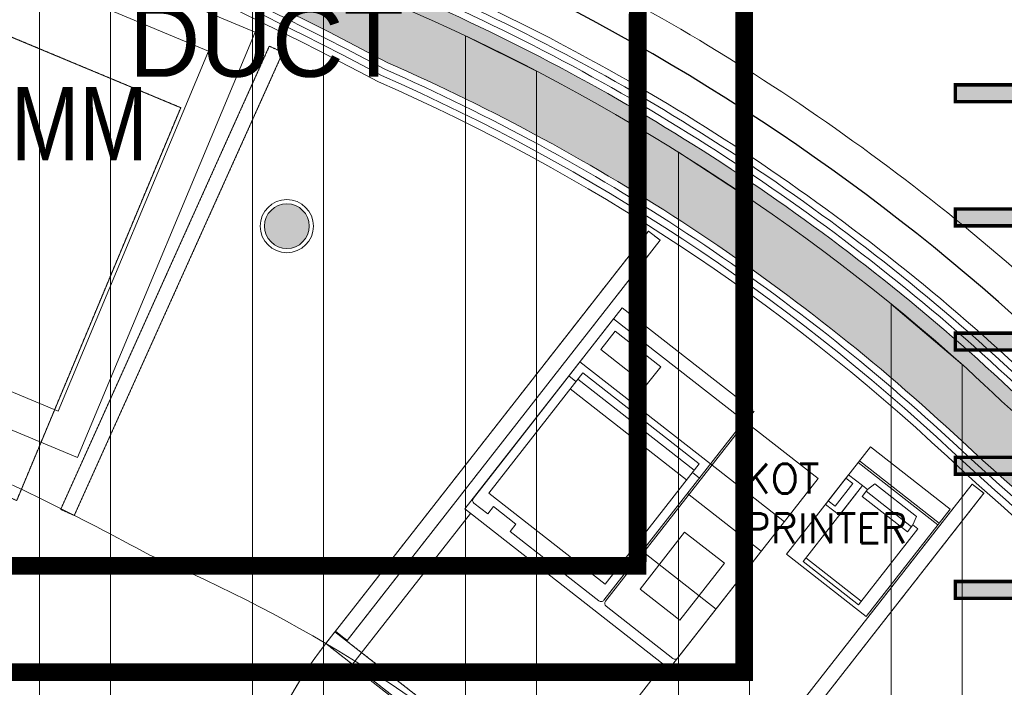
# Model space of a CAD drawing. Header units: millimetres. Extents: x -125266 to 274256, y -711690 to -301689.
# Tile 197 of 256: x -49894 to -48507, y -359703 to -358762. Entities that reach past the tile are written whole.
import ezdxf

# ---------------------------------------------------------------- set-up
doc = ezdxf.new("R2010")
doc.units = ezdxf.units.MM
doc.linetypes.add('BASE$0$HIDDEN2', pattern=[0.1875, 0.125, -0.0625])
doc.linetypes.add('HIDDEN', pattern=[0.375, 0.25, -0.125])
for name, color, linetype, lineweight in [('AD Wall', 8, 'Continuous', 15), ('ARCH', 7, 'Continuous', 0), ('CEILING', 8, 'Continuous', 5), ('CEILING LVL', 8, 'Continuous', 5), ('Counter Top', 8, 'Continuous', 5), ('Counter virticle', 8, 'Continuous', 5), ('DT- ME-CHWS PIPE', 3, 'Continuous', 0), ('DT-ME-CHWR PIPE', 1, 'Continuous', 0), ('Equipment', 8, 'Continuous', 0), ('Finished Line', 7, 'Continuous', 0), ('HATCH', 253, 'Continuous', 0), ('HV-RA GRILLE', 5, 'Continuous', 25), ('Legend', 5, 'Continuous', 0), ('LIGHT', 173, 'Continuous', 5), ('MEPTEK-DUCT SILENSOR', 4, 'Continuous', 30), ('MEPTEK-KFAD', 102, 'Continuous', 30), ('MEPTEK-TEXT1', 7, 'Continuous', 30), ('Plaster Line', 7, 'Continuous', 0)]:
    doc.layers.add(name, color=color, linetype=linetype, lineweight=lineweight)
doc.layers.add('Equipment Name', color=7, linetype='Continuous')
doc.layers.add('Light Equipment', color=8, linetype='Continuous')
doc.styles.add('SA-DESIGN', font='arial.ttf')
doc.styles.add('SAN-3', font='arial.ttf')
doc.styles.get("Standard").update_dxf_attribs({"font": 'ARIALN.TTF'})

# ---------------------------------------------------------------- blocks, each defined once
blk = doc.blocks.new('A$C71a3148c')
at = {"layer": 'HATCH'}
h = blk.add_hatch(color=142, dxfattribs=at)
h.dxf.hatch_style = 1
h.set_gradient(color1=(0, 138, 184), one_color=1, tint=1, name='SPHERICAL')
edge = h.paths.add_edge_path()
edge.add_arc((37.5, 37.5), 31.5, 0, 360)
at = {"layer": 'LIGHT'}
for radius in [37.5, 31.5]:
    blk.add_circle((37.5, 37.5), radius, dxfattribs=at)
blk = doc.blocks.new('A$C953c2d4f')
at = {"layer": 'CEILING LVL'}
blk.add_lwpolyline([(0, 195.082948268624), (631.4049989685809, 195.082948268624), (631.4049989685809, 0), (0, 0)], close=True, dxfattribs=at)
at = {"layer": 'CEILING LVL', "insert": (628.7778808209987, 151.2665700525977), "char_height": 103.5168343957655, "width": 1141.536441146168, "attachment_point": 2, "style": 'SAN-3'}
blk.add_mtext('{\\W0.8;+3450MM}', dxfattribs=at)
blk = doc.blocks.new('ARCH')
at = {"layer": 'Legend'}
h = blk.add_hatch(dxfattribs=at)
h.set_pattern_fill('STARS', color=8, scale=10)
h.set_pattern_definition([(0, (0, 0), (0, 54.9926), [31.75, -31.75]), (59.99999999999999, (0, 0), (-47.62498862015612, 27.4963), [31.75, -31.75]), (120, (15.875, 27.4963), (-47.62498862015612, -27.49629999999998), [31.75, -31.75])])
edge = h.paths.add_edge_path()
edge.add_arc((-51817.97899452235, -363404.3090475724), 5191.629504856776, 61.93693285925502, 83.98148564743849, ccw=False)
edge.add_arc((-50530.27933854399, -361455.3707026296), 2874.426302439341, 46.91091137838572, 66.315287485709, ccw=False)
edge.add_arc((-45770.40022060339, -356341.8156461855), 4111.638397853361, 227.1498067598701, 245.1055679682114)
edge.add_arc((-47880.9557659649, -360748.275541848), 776.117417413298, 2.3623463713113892, 60.70400265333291, ccw=False)
edge.add_line((-47105.49794421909, -360716.2847258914), (-47005.58012872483, -360716.2516181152))
edge.add_arc((-47880.49145018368, -360747.8077494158), 875.4802167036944, 2.065637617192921, 60.97874437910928)
edge.add_arc((-45770.40022060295, -356341.8156461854), 4011.638397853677, 227.1527405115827, 245.1578922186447, ccw=False)
edge.add_arc((-50530.27933854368, -361455.3707026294), 2974.426302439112, 46.91498625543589, 66.24137473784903)
edge.add_arc((-51817.97899452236, -363404.3090475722), 5291.629504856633, 61.97816633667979, 84.0034518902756)
edge.add_arc((-52071.81101434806, -370582.5298818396), 12467.01855514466, 86.2902578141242, 98.87979970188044)
edge.add_line((-53996.2456789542, -358264.9366560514), (-53996.2456789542, -358366.1597513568))
edge.add_arc((-52071.81101434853, -370582.5298818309), 12367.01855513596, 86.29953013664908, 98.9521895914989, ccw=False)
h = blk.add_hatch(dxfattribs=at)
h.set_pattern_fill('STARS', color=8, scale=10)
h.set_pattern_definition([(0, (0, 0), (0, 54.9926), [31.75, -31.75]), (59.99999999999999, (0, 0), (-47.62498862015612, 27.4963), [31.75, -31.75]), (120, (15.875, 27.49629999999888), (-47.62498862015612, -27.49629999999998), [31.74999999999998, -31.74999999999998])])
h.paths.add_polyline_path([(-51273.63755445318, -358241.2954593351, -0.09648525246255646), (-49375.6123817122, -358823.0578817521, -0.08487046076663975), (-48566.65896125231, -359356.1990607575, 0.07850748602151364), (-47501.18480517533, -360071.4208580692, -0.2713818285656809), (-47105.48804022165, -360746.3131866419), (-47005.48804460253, -360746.2835860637, 0.2725928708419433), (-47455.76618363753, -359982.2530108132, -0.0787243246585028), (-48498.49998240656, -359283.0253165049, 0.08452773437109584), (-49331.92915755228, -358733.02453207, 0.0964004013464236), (-51265.1701527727, -358141.6343282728, 0.05437696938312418), (-53966.24567895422, -358260.2870277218), (-53966.24567895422, -358361.4716115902, -0.05464813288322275)])
at = {"layer": 'AD Wall', "lineweight": 0, "elevation": -3.664533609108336}
for points in [[(-47006.01315162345, -360716.2517615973, 0.2633813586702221), (-47455.76618363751, -359982.2530108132, -0.0787243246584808), (-48498.49998240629, -359283.0253165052, 0.08452773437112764), (-49331.92915755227, -358733.02453207, 0.09640040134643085), (-51265.17015277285, -358141.6343282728, 0.05498755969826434), (-53996.2456789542, -358264.9366560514)], [(-47106.07977010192, -360716.2849186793, 0.2609898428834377), (-47501.18480517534, -360071.4208580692, -0.07850748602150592), (-48566.65896125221, -359356.1990607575, 0.08487046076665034), (-49375.61238171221, -358823.0578817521, 0.0964852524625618), (-51273.6375544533, -358241.2954593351, 0.05526379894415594), (-53996.2456789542, -358366.1597513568)]]:
    blk.add_lwpolyline(points, format="xyb", dxfattribs=at)
at = {"layer": 'Counter Top', "lineweight": 0, "elevation": -3.664533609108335}
for points in [[(-53231.19638459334, -359042.9881014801, 0.01387219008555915), (-53812.65931909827, -359116.91090621), (-53966.24567895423, -359128.7756775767), (-53966.24567895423, -358128.7756775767, -0.03987175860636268), (-52129.7641965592, -357991.7126515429, -0.03706212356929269), (-51318.94073483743, -358005.9395494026, -0.03077235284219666), (-50656.84988414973, -358108.4844122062, -0.02899373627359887), (-50051.70720082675, -358278.4517018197, -0.02206891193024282), (-49606.75762115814, -358454.0898467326, -0.01703039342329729), (-49275.10482941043, -358616.0046432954, -0.07877613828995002), (-48458.46875091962, -359143.4313530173, 0.03208447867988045)], [(-48158.82438882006, -360599.2109915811, -0.02980337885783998), (-48645.11525427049, -360287.1816831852, -0.03130205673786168), (-49134.91435582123, -359880.0716601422, 0.08143236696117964), (-49710.95599942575, -359516.9904566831, 0.0191630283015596), (-50014.6187543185, -359367.133819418, 0.02206891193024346), (-50377.48150179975, -359223.8992703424, 0.02899373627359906), (-50871.02313592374, -359085.280101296, 0.03077235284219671), (-51410.94460514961, -359001.6981987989, 0.02414817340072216), (-51842.4912173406, -358983.0040792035, 0.02414817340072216)]]:
    blk.add_lwpolyline(points, format="xyb", dxfattribs=at)
at = {"layer": 'Counter virticle', "color": 7, "linetype": 'BASE$0$HIDDEN2', "ltscale": 2.5, "elevation": -3.664533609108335}
for points in [[(-49836.54488446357, -359452.5255933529), (-49817.39720944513, -359461.1491971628), (-49523.40840345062, -358808.2882672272), (-49542.55654405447, -358799.6656973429)], [(-49449.41343884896, -359624.3536245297), (-49432.87138316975, -359637.2904091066), (-48991.81873897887, -359073.2608203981), (-49008.36149314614, -359060.3249290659)], [(-48993.26796333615, -359981.0451493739), (-48976.72520916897, -359993.981040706), (-48535.67291422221, -359429.9518986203), (-48552.21566838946, -359417.0160072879)]]:
    blk.add_lwpolyline(points, close=True, dxfattribs=at)
at = {"layer": 'Counter virticle', "color": 7, "linetype": 'BASE$0$HIDDEN2', "ltscale": 3.5, "elevation": -3.664533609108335}
blk.add_lwpolyline([(-49462.96567425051, -359641.6845755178), (-48990.2770953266, -360011.3115450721), (-48977.34120399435, -359994.7687909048), (-49450.02978291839, -359625.1418213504)], close=True, dxfattribs=at)
at = {"layer": 'Counter virticle', "color": 251, "linetype": 'BASE$0$HIDDEN2', "ltscale": 3.5}
blk.add_arc((-48990.27709488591, -360011.3115445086, -3.664533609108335), 600.0488214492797, 141.9757583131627, 186.9757679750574, dxfattribs=at)
at = {"layer": 'Equipment', "elevation": -3.664533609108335}
for points in [[(-50366.75571266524, -359148.4728145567), (-49813.05008147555, -359379.5790109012), (-49562.68503543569, -358779.7312437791), (-50116.39066662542, -358548.6250474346)], [(-50301.35472703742, -359121.5895283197), (-49839.93336771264, -359314.1780252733), (-49628.08602106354, -358806.6145300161), (-50089.50738038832, -358614.0260330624)]]:
    blk.add_lwpolyline(points, close=True, dxfattribs=at)
at = {"layer": 'Equipment', "linetype": 'HIDDEN', "elevation": -3.664533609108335}
blk.add_lwpolyline([(-50359.93645950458, -359247.4693499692), (-49898.51510017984, -359440.0578469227), (-49667.40890383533, -358886.352215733), (-50128.83026316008, -358693.7637187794)], close=True, dxfattribs=at)
at = {"layer": 'Finished Line', "color": 8, "elevation": -3.664533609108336}
for points in [[(-46975.488055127, -360746.2451053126, 0.272910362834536), (-47442.18655374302, -359955.4806538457, -0.0787883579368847), (-48478.0531584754, -359261.0723836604, 0.08442881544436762), (-49318.81960507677, -358706.0175567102, 0.0963759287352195), (-51262.63207080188, -358111.7359133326, 0.05429643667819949), (-53966.24567895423, -358229.9354147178)], [(-46975.48805512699, -360746.2451053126, 0.272910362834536), (-47442.18655374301, -359955.4806538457, -0.0787883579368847), (-48478.05315847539, -359261.0723836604, 0.08442881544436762), (-49318.81960507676, -358706.0175567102, 0.0963759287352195), (-51262.63207080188, -358111.7359133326, 0.05429643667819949), (-53966.24567895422, -358229.9354147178)], [(-46985.52651028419, -360738.2449745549, 0.2703994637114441), (-47446.71086778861, -359964.4058401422, -0.07876705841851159), (-48484.86872208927, -359268.3900692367, 0.08446159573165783), (-49323.18968365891, -358715.0197313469, 0.09638403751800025), (-51263.47799022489, -358121.7020554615, 0.05432323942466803), (-53966.24567895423, -358240.0524280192)], [(-46985.48805459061, -360746.2483805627, 0.2728032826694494), (-47446.7108677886, -359964.4058401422, -0.07876705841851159), (-48484.86872208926, -359268.3900692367, 0.08446159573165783), (-49323.1896836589, -358715.0197313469, 0.09638403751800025), (-51263.47799022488, -358121.7020554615, 0.05432323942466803), (-53966.24567895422, -358240.0524280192, 0.0542924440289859)], [(-47125.53315281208, -360738.2913657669, 0.2682569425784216), (-47510.29893671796, -360089.2398693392, -0.07846337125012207), (-48580.29129607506, -359370.8333078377, 0.08494151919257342), (-49384.34608982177, -358841.0664920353, 0.09650285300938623), (-51275.33237785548, -358261.2276380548, 0.05470287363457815), (-53966.24567895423, -358381.7108723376)], [(-47125.48804708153, -360746.2942340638, 0.2711042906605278), (-47510.29893671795, -360089.2398693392, -0.07846337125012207), (-48580.29129607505, -359370.8333078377, 0.08494151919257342), (-49384.34608982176, -358841.0664920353, 0.09650285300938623), (-51275.33237785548, -358261.2276380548, 0.05470287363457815), (-53966.24567895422, -358381.7108723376, 0.0542356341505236)], [(-47135.48804654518, -360746.2975093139, 0.2709661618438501), (-47514.8600637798, -360098.1474305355, -0.07844120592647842), (-48587.10753131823, -359378.1503682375, 0.08497737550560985), (-49388.71256376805, -358850.0710483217, 0.09651173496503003), (-51276.17996043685, -358271.1937213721, 0.05473030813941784), (-53966.24567895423, -358391.8307988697, 0.0542315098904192)], [(-47135.48804654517, -360746.2975093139, 0.2709661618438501), (-47514.86006377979, -360098.1474305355, -0.07844120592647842), (-48587.10753131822, -359378.1503682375, 0.08497737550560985), (-49388.71256376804, -358850.0710483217, 0.09651173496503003), (-51276.17996043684, -358271.1937213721, 0.05473030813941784), (-53966.24567895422, -358391.8307988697, 0.0542315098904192)]]:
    blk.add_lwpolyline(points, format="xyb", dxfattribs=at)
at = {"layer": 'Light Equipment', "lineweight": 0}
for p, q in [((-49267.06784243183, -359452.0290135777, -3.664533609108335), (-49045.37448975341, -359168.5217901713, -3.664533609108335)), ((-49045.37448975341, -359168.5217901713, -3.664533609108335), (-48861.29339171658, -359312.4671729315, -3.664533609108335)), ((-49255.03406899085, -359436.6399112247, -3.664533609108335), (-49057.40826319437, -359183.9108925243, -3.664533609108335)), ((-49057.40826319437, -359183.9108925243, -3.664533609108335), (-48769.28132713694, -359409.2167090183, -3.664533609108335)), ((-49075.31878046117, -359227.4323427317, -3.664533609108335), (-49054.97867202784, -359201.4208832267, -3.664533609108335)), ((-49054.97867202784, -359201.4208832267, -3.664533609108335), (-48990.95046401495, -359251.4888424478, -3.664533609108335)), ((-49011.29057244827, -359277.5003019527, -3.664533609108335), (-49075.31878046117, -359227.4323427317, -3.664533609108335)), ((-49104.93177774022, -359244.6851985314, -3.664533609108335), (-48920.85067970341, -359388.6305812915, -3.664533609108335)), ((-48990.95046401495, -359251.4888424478, -3.664533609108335), (-49011.29057244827, -359277.5003019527, -3.664533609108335)), ((-49233.3624759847, -359429.5427296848, -3.664533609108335), (-49100.89403561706, -359260.1386439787, -3.664533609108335)), ((-49110.47202108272, -359272.3872208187, -3.664533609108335), (-49120.47642858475, -359264.5641021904, -3.664533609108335)), ((-49107.88069424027, -359269.0733646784, -3.664533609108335), (-48943.8084112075, -359397.372510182, -3.664533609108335)), ((-49100.89403561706, -359260.1386439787, -3.664533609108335), (-48936.82175258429, -359388.4377894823, -3.664533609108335)), ((-49118.62943067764, -359282.8191283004, -3.664533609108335), (-48954.55714764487, -359411.118273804, -3.664533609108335)), ((-49070.95297095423, -359580.5852939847, -3.664533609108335), (-48861.29339171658, -359312.4671729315, -3.664533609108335)), ((-49068.95208945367, -359582.1499177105, -3.664533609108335), (-48859.29251021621, -359314.0317966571, -3.664533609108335)), ((-48813.7574975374, -359515.5446429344, -3.664533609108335), (-48695.48672730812, -359364.296906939, -3.664533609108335)), ((-48695.48672730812, -359364.296906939, -3.664533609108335), (-48583.03561135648, -359452.2299924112, -3.664533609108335)), ((-48936.82175258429, -359388.4377894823, -3.664533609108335), (-49069.29019295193, -359557.8418751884, -3.664533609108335)), ((-48816.80484168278, -359469.9910150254, -3.664533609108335), (-48920.85067970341, -359388.6305812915, -3.664533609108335)), ((-48600.51424691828, -359474.2569878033, -3.664533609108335), (-48712.80758954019, -359386.4472759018, -3.664533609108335)), ((-48598.43545122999, -359471.9237080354, -3.664533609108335), (-48710.88656718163, -359383.9906225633, -3.664533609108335)), ((-48769.28132713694, -359409.2167090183, -3.664533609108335), (-48966.90713293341, -359661.9457277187, -3.664533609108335)), ((-48936.39533054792, -359408.5094849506, -3.664533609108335), (-48946.39973804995, -359400.6863663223, -3.664533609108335)), ((-48726.28640705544, -359403.684338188, -3.664533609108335), (-48759.01106678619, -359445.5334838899, -3.664533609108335)), ((-48730.13636702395, -359408.6077670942, -3.664533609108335), (-48755.16110681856, -359440.6100549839, -3.664533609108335)), ((-48720.28950923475, -359416.3076870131, -3.664533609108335), (-48730.13636702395, -359408.6077670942, -3.664533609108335)), ((-48706.59269147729, -359419.0841780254, -3.664533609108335), (-48726.28640705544, -359403.684338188, -3.664533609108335)), ((-48706.59269147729, -359419.0841780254, -3.664533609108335), (-48790.21382199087, -359526.0210538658, -3.664533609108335)), ((-48745.31424902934, -359448.3099749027, -3.664533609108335), (-48720.28950923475, -359416.3076870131, -3.664533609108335)), ((-48739.31735120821, -359460.9333237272, -3.664533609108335), (-48706.59269147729, -359419.0841780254, -3.664533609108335)), ((-48699.60142244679, -359424.5511211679, -3.664533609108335), (-48706.59269147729, -359419.0841780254, -3.664533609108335)), ((-48699.60142244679, -359424.5511211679, -3.664533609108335), (-48689.43978806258, -359416.629243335, -3.664533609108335)), ((-48689.43978806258, -359416.629243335, -3.664533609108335), (-48630.35864132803, -359462.8287628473, -3.664533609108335)), ((-49069.29019295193, -359557.8418751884, -3.664533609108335), (-49233.3624759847, -359429.5427296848, -3.664533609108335)), ((-48849.39154376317, -359511.6637368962, -3.664533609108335), (-48953.43738178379, -359430.3033031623, -3.664533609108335)), ((-48707.30134238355, -359434.39797898, -3.664533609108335), (-48699.60142244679, -359424.5511211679, -3.664533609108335)), ((-48643.29676675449, -359484.4474584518, -3.664533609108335), (-48707.30134238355, -359434.39797898, -3.664533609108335)), ((-48637.52182680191, -359477.0623150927, -3.664533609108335), (-48701.52640243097, -359427.0128356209, -3.664533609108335)), ((-49234.77685958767, -359458.9291166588, -3.664533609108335), (-49254.16155344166, -359443.770921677, -3.664533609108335)), ((-49234.77685958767, -359458.9291166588, -3.664533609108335), (-49226.71531253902, -359448.6198006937, -3.664533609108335)), ((-49195.07481486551, -359473.3616324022, -3.664533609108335), (-49226.71531253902, -359448.6198006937, -3.664533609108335)), ((-48759.01106678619, -359445.5334838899, -3.664533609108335), (-48739.31735120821, -359460.9333237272, -3.664533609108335)), ((-48755.16110681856, -359440.6100549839, -3.664533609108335), (-48745.31424902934, -359448.3099749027, -3.664533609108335)), ((-49426.64058557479, -359672.5883984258, -3.664533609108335), (-49259.06431643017, -359458.2875084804, -3.664533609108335)), ((-48978.9409063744, -359677.3348300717, -3.664533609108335), (-49267.06784243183, -359452.0290135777, -3.664533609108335)), ((-48583.03561135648, -359452.2299924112, -3.664533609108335), (-48701.30638158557, -359603.4777284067, -3.664533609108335)), ((-48635.59684681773, -359474.6006006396, -3.664533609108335), (-48630.35864132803, -359462.8287628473, -3.664533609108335)), ((-49203.13636191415, -359483.6709483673, -3.664533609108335), (-49195.07481486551, -359473.3616324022, -3.664533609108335)), ((-48819.83250272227, -359473.8628666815, -3.664533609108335), (-48978.9409063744, -359677.3348300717, -3.664533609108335)), ((-48635.59684681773, -359474.6006006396, -3.664533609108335), (-48643.29676675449, -359484.4474584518, -3.664533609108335)), ((-48628.6055777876, -359480.0675437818, -3.664533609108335), (-48635.59684681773, -359474.6006006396, -3.664533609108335)), ((-49078.0839814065, -359581.4578095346, -3.664533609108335), (-49203.13636191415, -359483.6709483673, -3.664533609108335)), ((-49019.95847176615, -359564.8530387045, -3.664533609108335), (-48957.37352273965, -359484.8177786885, -3.664533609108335)), ((-48957.37352273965, -359484.8177786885, -3.664533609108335), (-48901.34884072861, -359528.6272430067, -3.664533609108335)), ((-48628.6055777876, -359480.0675437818, -3.664533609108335), (-48712.22670830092, -359587.0044196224, -3.664533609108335)), ((-48913.06807515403, -359593.0949408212, -3.664533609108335), (-49017.11391317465, -359511.7345070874, -3.664533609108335)), ((-48701.30638158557, -359603.4777284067, -3.664533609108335), (-48813.7574975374, -359515.5446429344, -3.664533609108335)), ((-48701.30638158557, -359603.4777284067, -3.664533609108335), (-48813.7574975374, -359515.5446429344, -3.664533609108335)), ((-48708.37674833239, -359582.0809907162, -3.664533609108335), (-48786.36386202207, -359521.0976249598, -3.664533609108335)), ((-48901.34884072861, -359528.6272430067, -3.664533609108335), (-48963.93378975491, -359608.6625030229, -3.664533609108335)), ((-48712.22670830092, -359587.0044196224, -3.664533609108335), (-48790.21382199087, -359526.0210538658, -3.664533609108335)), ((-48963.93378975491, -359608.6625030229, -3.664533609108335), (-49019.95847176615, -359564.8530387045, -3.664533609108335)), ((-48974.0381433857, -359662.8182432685, -3.664533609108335), (-49068.07957390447, -359589.2809281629, -3.664533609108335)), ((-49154.52070152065, -359885.3772251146, -3.664533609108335), (-49426.64058557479, -359672.5883984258, -3.664533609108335)), ((-49154.52070152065, -359885.3772251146, -3.664533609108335), (-48986.94443237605, -359671.0763351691, -3.664533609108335))]:
    blk.add_line(p, q, dxfattribs=at)
at = {"layer": 'Light Equipment', "lineweight": 0, "elevation": -3.664533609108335}
for points in [[(-53231.19638459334, -359042.9881014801, 0.01387219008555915), (-53812.65931909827, -359116.91090621), (-53966.24567895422, -359128.7756775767), (-53966.24567895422, -358128.7756775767, -0.03987175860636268), (-52129.76419655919, -357991.7126515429, -0.03706212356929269), (-51318.94073483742, -358005.9395494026, -0.03077235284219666), (-50656.84988414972, -358108.4844122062, -0.02899373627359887), (-50051.70720082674, -358278.4517018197, -0.02206891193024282), (-49606.75762115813, -358454.0898467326, -0.01703039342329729), (-49275.10482941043, -358616.0046432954, -0.07877613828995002), (-48458.46875091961, -359143.4313530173, 0.03208447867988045)], [(-48158.82438882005, -360599.2109915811, -0.02980337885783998), (-48645.11525427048, -360287.1816831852, -0.03130205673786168), (-49134.91435582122, -359880.0716601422, 0.08143236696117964), (-49710.95599942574, -359516.9904566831, 0.0191630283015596), (-50014.61875431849, -359367.133819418, 0.02206891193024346), (-50377.48150179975, -359223.8992703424, 0.02899373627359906), (-50871.02313592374, -359085.280101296, 0.03077235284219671), (-51410.94460514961, -359001.6981987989, 0.02414817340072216), (-51842.49121734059, -358983.0040792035, 0.02414817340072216)]]:
    blk.add_lwpolyline(points, format="xyb", dxfattribs=at)
for points in [[(-50366.75571266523, -359148.4728145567), (-49813.05008147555, -359379.5790109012), (-49562.68503543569, -358779.7312437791), (-50116.39066662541, -358548.6250474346)], [(-50301.35472703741, -359121.5895283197), (-49839.93336771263, -359314.1780252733), (-49628.08602106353, -358806.6145300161), (-50089.50738038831, -358614.0260330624)], [(-50359.93645950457, -359247.4693499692), (-49898.51510017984, -359440.0578469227), (-49667.40890383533, -358886.352215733), (-50128.83026316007, -358693.7637187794)], [(-49836.54488446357, -359452.5255933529), (-49817.39720944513, -359461.1491971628), (-49523.40840345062, -358808.2882672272), (-49542.55654405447, -358799.6656973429)], [(-49449.41343884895, -359624.3536245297), (-49432.87138316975, -359637.2904091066), (-48991.81873897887, -359073.2608203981), (-49008.36149314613, -359060.3249290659)], [(-48993.26796333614, -359981.0451493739), (-48976.72520916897, -359993.981040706), (-48535.6729142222, -359429.9518986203), (-48552.21566838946, -359417.0160072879)], [(-49462.9656742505, -359641.6845755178), (-48990.2770953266, -360011.3115450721), (-48977.34120399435, -359994.7687909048), (-49450.02978291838, -359625.1418213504)]]:
    blk.add_lwpolyline(points, close=True, dxfattribs=at)
at = {"layer": 'Light Equipment', "lineweight": 0}
for centre, radius, start, end in [((-49251.03230599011, -359439.7691586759, -3.664533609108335), 5.079989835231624, 141.9757583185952, 231.9757583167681), ((-49074.95473395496, -359577.4560465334, -3.664533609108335), 5.079989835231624, 231.9757583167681, 321.9757583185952), ((-49064.95032645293, -359585.2791651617, -3.664533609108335), 5.079989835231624, 141.9757583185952, 231.9757583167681), ((-48990.27709488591, -360011.3115445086, -3.664533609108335), 600.0488214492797, 141.9757583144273, 186.9757679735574), ((-48970.90889593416, -359658.8164802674, -3.664533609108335), 5.079989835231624, 231.9757583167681, 321.9757583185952)]:
    blk.add_arc(centre, radius, start, end, dxfattribs=at)
at = {"layer": 'Plaster Line', "elevation": -3.664533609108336}
for points in [[(-46995.67734231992, -360728.2483374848, 0.2672302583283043), (-47451.23740129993, -359973.329963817, -0.07874571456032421), (-48491.68433004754, -359275.7077135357, 0.08449456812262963), (-49327.55953508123, -358724.0220560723, 0.09639219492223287), (-51264.32401740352, -358131.6681937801, 0.05435008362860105), (-53966.24567895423, -358250.1696321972)], [(-47115.70614570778, -360728.2881090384, 0.2649230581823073), (-47505.74053172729, -360080.3310048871, -0.078485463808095), (-48573.47510607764, -359363.5162053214, 0.08490588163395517), (-49379.97936178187, -358832.0621036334, 0.0964940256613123), (-51274.48490935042, -358251.2615507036, 0.05467548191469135), (-53966.24567895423, -358371.5911434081)]]:
    blk.add_lwpolyline(points, format="xyb", dxfattribs=at)
at = {"layer": 'Plaster Line', "color": 8, "elevation": -3.664533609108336}
for points in [[(-46995.48805405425, -360746.2516558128, 0.2726945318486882), (-47451.23740129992, -359973.329963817, -0.07874571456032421), (-48491.68433004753, -359275.7077135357, 0.08449456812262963), (-49327.55953508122, -358724.0220560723, 0.09639219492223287), (-51264.32401740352, -358131.6681937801, 0.05435008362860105), (-53966.24567895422, -358250.1696321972, 0.05428844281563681)], [(-47005.4880535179, -360746.2549310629, 0.2725840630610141), (-47455.7661836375, -359982.2530108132, -0.0787243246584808), (-48498.49998240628, -359283.0253165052, 0.08452773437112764), (-49331.92915755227, -358733.02453207, 0.09640040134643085), (-51265.17015277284, -358141.6343282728, 0.05437696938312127), (-53966.24567895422, -358260.2870277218, 0.05428443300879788)], [(-47105.48804815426, -360746.2876835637, 0.2713729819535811), (-47501.18480517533, -360071.4208580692, -0.07850748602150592), (-48566.65896125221, -359356.1990607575, 0.08487046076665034), (-49375.6123817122, -358823.0578817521, 0.0964852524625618), (-51273.63755445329, -358241.2954593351, 0.05464813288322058), (-53966.24567895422, -358361.4716115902, 0.05424385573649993)], [(-47115.48804761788, -360746.2909588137, 0.2712398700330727), (-47505.74053172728, -360080.3310048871, -0.078485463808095), (-48573.47510607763, -359363.5162053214, 0.08490588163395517), (-49379.97936178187, -358832.0621036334, 0.0964940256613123), (-51274.48490935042, -358251.2615507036, 0.05467548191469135), (-53966.24567895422, -358371.5911434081, 0.05423974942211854)]]:
    blk.add_lwpolyline(points, format="xyb", dxfattribs=at)
at = {"layer": 'CEILING LVL'}
blk.add_blockref('A$C953c2d4f', (-50601.47451121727, -359008.5288955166, -3.664533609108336), dxfattribs=at)
at = {"layer": 'Equipment Name', "linetype": 'Continuous', "lineweight": 5, "ltscale": 25, "insert": (-48873.69277586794, -359388.2980206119, 7.670881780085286), "char_height": 42, "width": 179.0407119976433, "attachment_point": 1}
blk.add_mtext('{\\Fsimplex|c0;KOT PRINTER}', dxfattribs=at)
at = {"layer": 'Light Equipment', "lineweight": 0, "insert": (-48873.69277586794, -359388.2980206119, 7.670881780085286), "char_height": 42, "width": 179.0407119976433, "attachment_point": 1}
blk.add_mtext('{\\Fsimplex|c0;KOT PRINTER}', dxfattribs=at)
blk = doc.blocks.new('SUPPLY GRILL ARROW')
at = {"layer": 'HV-RA GRILLE'}
blk.add_hatch(color=256, dxfattribs=at).paths.add_polyline_path([(26.59666996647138, -151.45209630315), (0, -211.0139297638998), (-26.59666996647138, -151.45209630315), (-53.63637237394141, -114.3962156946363), (-11.91790148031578, -114.3962156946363), (-11.91790148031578, 0), (0, 0), (11.91790148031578, 0), (11.91790148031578, -114.3962156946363), (53.63637237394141, -114.3962156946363)])
at = {"layer": 'HV-RA GRILLE', "color": 5}
for p, q in [((-53.63637237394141, -114.3962156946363), (-11.91790148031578, -114.3962156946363)), ((53.63637237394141, -114.3962156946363), (11.91790148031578, -114.3962156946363))]:
    blk.add_line(p, q, dxfattribs=at)
at = {"layer": 'HV-RA GRILLE', "color": 1, "const_width": 5}
blk.add_lwpolyline([(11.91790148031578, -114.3962156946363), (53.63637237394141, -114.3962156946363), (27.38286021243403, -149.7873551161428), (0.2185595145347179, -210.6351149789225), (-26.65730952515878, -151.8401102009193), (-53.63637237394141, -114.3962156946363), (-11.91790148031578, -114.3962156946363), (-11.91790148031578, 0), (11.91790148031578, 0), (11.91790148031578, -114.3962156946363)], dxfattribs=at)
blk = doc.blocks.new('*U1633')
at = {"layer": 'HV-RA GRILLE', "color": 31, "xscale": 0.7107915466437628, "yscale": 0.7107915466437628, "zscale": 0.7107915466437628}
for p in [(53951.82403641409, -20496.21602675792), (54076.82403641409, -20496.21602675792), (54076.82403641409, -20496.21602675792), (54201.82403641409, -20496.21602675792), (54201.82403641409, -20496.21602675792), (54326.82403641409, -20496.21602675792), (54326.82403641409, -20496.21602675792), (54451.82403641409, -20496.21602675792), (54451.82403641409, -20496.21602675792), (54576.82403641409, -20496.21602675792), (54576.82403641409, -20496.21602675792), (54701.82403641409, -20496.21602675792), (54701.82403641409, -20496.21602675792), (54826.82403641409, -20496.21602675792)]:
    blk.add_blockref('SUPPLY GRILL ARROW', p, dxfattribs=at)

msp = doc.modelspace()

# ---------------------------------------------------------------- linework, layer by layer
at = {"layer": 'CEILING'}
msp.add_lwpolyline([(-48458.4687509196, -359143.4313530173, 0.07877613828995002), (-49275.10482941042, -358616.0046432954, 0.01703039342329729), (-49606.75762115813, -358454.0898467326, 0.02206891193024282), (-50051.70720082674, -358278.4517018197, 0.02899373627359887), (-50656.84988414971, -358108.4844122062, 0.03077235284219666), (-51318.94073483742, -358005.9395494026, 0.03706212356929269), (-52129.76419655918, -357991.7126515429, 0.03987175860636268), (-53966.24567895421, -358128.7756775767), (-53966.24567895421, -358280.6008650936, -0.04048526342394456), (-52125.89520574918, -358141.735773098, -0.03727901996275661), (-51332.66672203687, -358155.3102201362, -0.03077235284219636), (-50688.87907167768, -358255.0249565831, -0.02899373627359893), (-50100.56728127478, -358420.2709266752, -0.02206891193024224), (-49667.93427738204, -358591.047565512, -0.01728815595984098), (-49340.66824413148, -358751.0297443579, -0.07905493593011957), (-48560.13917106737, -359253.7389043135, 0.03195997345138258), (-48144.03273605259, -359600.5839329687, 0.02978063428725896)], format="xyb", dxfattribs=at)
for points in [[(-49866.33494421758, -358507.2439105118), (-49766.19680325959, -358548.3477538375), (-49766.18404929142, -360079.5308817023), (-49866.18404929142, -360079.5308817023)], [(-49566.30701239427, -358637.7449752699), (-49466.18024637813, -358686.3462621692), (-49466.16864186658, -360079.5308817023), (-49566.16864186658, -360079.5308817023)], [(-49266.33489097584, -358784.962151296), (-49166.16881623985, -358834.7137473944), (-49166.15323448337, -360079.5258837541), (-49266.15323448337, -360079.5258837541)], [(-48966.13782707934, -358948.8457992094), (-48866.15260798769, -359014.197729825), (-48866.13782707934, -360079.52338478), (-48966.13782707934, -360079.52338478)], [(-48666.29536093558, -359163.1658686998), (-48566.12934254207, -359248.3931440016), (-48566.1224196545, -360079.52338478), (-48666.1224196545, -360079.52338478)]]:
    msp.add_lwpolyline(points, close=True, dxfattribs=at)
at = {"layer": 'DT- ME-CHWS PIPE', "lineweight": 5, "ltscale": 25, "const_width": 25}
msp.add_lwpolyline([(-51488.02156817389, -359532.1373639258), (-49023.55593849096, -359532.1373639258), (-49021.90680252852, -347390.6437232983), (-46602.53841552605, -347390.8336233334), (-46604.17443615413, -347287.527045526)], dxfattribs=at)
at = {"layer": 'DT-ME-CHWR PIPE', "lineweight": 5, "ltscale": 25, "const_width": 25}
msp.add_lwpolyline([(-51818.59404947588, -359682.1177554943), (-48873.55593849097, -359682.1177554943), (-48873.55593849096, -347490.6282936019), (-46454.20038668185, -347490.8181926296), (-46454.17443670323, -347287.5398802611)], dxfattribs=at)
at = {"layer": 'LIGHT', "color": 3, "lineweight": 30}
msp.add_lwpolyline([(-46925.49135507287, -360746.2599065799), (-46925.48805281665, -360746.2451073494, 0.1860107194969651), (-47172.33841769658, -360106.2594476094, 0.07211725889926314), (-47383.64224300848, -359931.6170832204), (-47433.51295578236, -359904.3111164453, -0.01870031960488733), (-47693.94605377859, -359770.7255459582, -0.02977731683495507), (-48085.08196756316, -359519.8076391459, -0.03204259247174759), (-48492.36638556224, -359180.1935975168, 0.07886572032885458), (-49296.96479383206, -358661.0093796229, 0.01711440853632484), (-49627.15067781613, -358499.7420453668, 0.02206891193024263), (-50067.99591587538, -358325.7240802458, 0.028993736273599), (-50667.55854673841, -358157.3241966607, 0.03077235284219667), (-51323.54092835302, -358055.7274818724, 0.03713326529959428), (-52128.47835404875, -358041.720126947, 0.03990537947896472), (-53958.56636096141, -358178.1824390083)], format="xyb", dxfattribs=at)

# ---------------------------------------------------------------- block references
at = {"layer": 'ARCH'}
msp.add_blockref('ARCH', (0, 0), dxfattribs=at)
at = {"layer": 'LIGHT'}
msp.add_blockref('A$C71a3148c', (-49555.35723448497, -359090.8636398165), dxfattribs=at)
at = {"layer": 'MEPTEK-DUCT SILENSOR', "xscale": -1.4, "yscale": 1.4, "zscale": 1.4, "rotation": 90.00000000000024}
msp.add_blockref('*U1633', (-77270.50500079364, -282983.5507200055), dxfattribs=at)

# ---------------------------------------------------------------- texts
at = {"layer": 'MEPTEK-KFAD', "linetype": 'HIDDEN', "ltscale": 300, "insert": (-49546.65859544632, -358710.2201007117, 11.97534805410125), "char_height": 100, "width": 1018.326057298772, "attachment_point": 5, "style": 'SA-DESIGN'}
msp.add_mtext('300MM.RAISED\\PDUCT', dxfattribs=at)
at = {"layer": 'MEPTEK-TEXT1', "char_height": 350, "attachment_point": 1}
for s, insert, width in [('{\\fCalibri|b0|i0|c0|p34;\\H1.28571x;\\C1;GENERAL GUIDELINES-HVAC :\\P\\fArial Narrow|b0|i0|c0|p34;\\H0.88889x;\\C256;\\P\\fCalibri|b0|i0|c0|p34;\\C4;DUCTING :\\H0.875x;\\P\\pi-1050,l1050,t1050;\\C256;1.^IDUCTING SHALL BE IN ACCORDANCE WITH IS 655, GALVANIZED IRON SHEET TO BE USED FOR ALL DUCTING WORKS. THERMAL INSULATION ON DUCTS SHALL BE 19 MM THICK. CLOSED CELL CLASS “O” BS 476 PART 6-7 FM APPROVED NITRILE RUBBER ELASTOMERIC INSULATION THERMAL CONDUCTIVITY 0.033 WATTS PER METER-KELVIN (W/(M.K)) AT 0°C FOR AIR CONDITIONING DUCTING. \\P2.^ITHERMAL INSULATION ON KITCHEN EXHAUST DUCTING SHALL BE 80 MM THICK ALUMINUM FOIL FACED RESIN BONDED FIBRE GLASS WOOL OF DENSITY NOT LESS THAN 48 KG/M3.\\P3.^ITHERMAL INSULATION ON FRESH AIR, SUPPLY AIR AND RETURN AIR SHALL BE 19MM THICK CLOSED CELL ANTI-MICROBIAL CLASS “O” BS 476 AND PART 6 & 7 FM APPROVED NITRILE RUBBER ELASTOMERIC INSULATION THERMAL CONDUCTIVITY 0.033 WATTS PER METER-KELVIN (W/ (M\\fArial|b0|i0|c0|p34;.\\fCalibri|b0|i0|c0|p34;K)) AT 0°C.\\P4.^IAPPROPRIATE NUMBER OF TRAP DOORS SHALL BE PROVIDED IN KITCHEN EXHAUST DUCTING FOR OIL/GREASE CLEANING PURPOSE.\\P5.^IDUCTING INSTALLATION WITH RESPECT TO FRESH AIR INTAKE, KITCHEN EXHAUST OUT FROM LOCATION UP TO LOUVERS AT FAÇADE SHALL BE IN THE SCOPE OF CONCESSIONER INCLUDING AIR WASHER, EXHAUST FAN SECTION DRY SCRUBBER ETC.\\P6.^IEACH AND EVERY KITCHEN EXHAUST HOOD SHOULD BE EQUIPPED WITH UL LISTED, WET CHEMICAL BASED, MECHANICALLY OPERATED, AUTOMATIC FIRE SUPPRESSION SYSTEM. SEPARATE DRAWING TO BE SUBMITTED FOR HOOD SUPPRESSION SYSTEM.\\P7.^ISUPPORTING OF DUCTING TO BE DONE WITH USING ANGLE 50X 50 X 5MM AND TIE ROD OF SIZE MINIMUM 10 MM DIA/ AS PER DUCT SIZE.\\P8.^IPOST COMPLETION OF ONSITE WORK, CONCESSIONAIRE HAS TO SHARE TESTING AND COMMISSIONING REPORT WITH DIAL.\\P9.^IINTEGRATION WITH FIRE ALARM SYSTEM, SO THAT AHU GET SWITCHED OFF IN CASE OF ANY FIRE INCIDENT.\\P10.^IFOR EQUIPMENT PLACEMENT STRUCTURAL DETAILS TO BE APPROVED BY STRUCTURAL CONSULTANT AND SAME TO BE SHARE WITH DIAL.\\P11.^ITRAP DOOR WITH PROPER ACCESS TO BE PROVIDED FOR FILTER AND COPPER COIL CLEANING.\\P12.^IKITCHEN VENTILATION SHALL COMPLY TO NFPA 96 GUIDELINE.}', (-102876.1092228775, -301696.9008114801), 28043.42879176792), ('{\\fCalibri|b0|i0|c0|p34;\\H1.28571x;\\C1;CHILLED WATER PIPING:-\\H0.77778x;\\P\\pi-1050,l1050,t1050;\\C256;1.^ICHILLED WATER PIPING SHALL BE CONFIRMING TO IS:1239 PART I CLASS ‘C’ HEAVY AND FITTING SHALL BE CONFORMING TO ASTM A-105,3000LBS SOCKET WELD END (UP TO 50MM) & 1S:1239 PART-II HEAVY/ASTM A-234 WPB, GR.B BUTT WELD FITTING ( ABOVE 50NB PIPE SIZE)\\P2.^IPIPING CONNECTION SHOULD BE SOCKET WELDED UP TO 50NB SIZE AND SHALL BE BUTT WELD ABOVE 50NB PIPE SIZE. PIPE FLANGES SHOULD BE CONFIRMING TO ASTM A-105 # 150 SORF AND FLANGE DIMENSION SHOULD BE IN ACCORDANCE WITH ASME/ANSI B 16.5 (150 SORF), FITTING TO FITTING WELDING IS NOT ALLOWED. NOZZLE CONNECTIONS/THREDOLETS/WELDOLETS ARE NOT ALLOWED BY PUNCTURING THE PIPE. ONLY EQUAL/UNEQUAL TEE’S SHALL BE USED FOR BRANCH CONNECTION FROM HEADER. SOCKET WELD END TEE SHOULD BE USED FOR BRANCH CONNECTION (UP-TO -50NB PIPE SIZE) W.R.T TO PRESSURE GAUGE/TEMPERATURE GAUGE/AIR VENT/DRAIN POINT ETC.\\P3.^IPOST INSTALLATION CLEARANCE BY DIAL, CHW PIPING SHALL BE TESTED @15KGF/CM2 HYDROSTATICS PRESSURE FOR 24HRS HOLD TIME AND TESTING SHOULD BE WITNESSED TO DIAL TEAM.\\P4.^ITHERMAL INSULATION ON CHW AND CONDENSATE DRAIN PIPING LINE SHALL BE 25MM THICK. CLOSED CELL ANTI-MICROBIAL CLASS “O” BS 476 AND PART 6 & 7 FM APPROVED NITRILE RUBBER ELASTOMERIC INSULATION THERMAL CONDUCTIVITY 0.033 WATTS PER METER-KELVIN (W/ (M\\fArial|b0|i0|c0|p34;⋅\\fCalibri|b0|i0|c0|p34;K)) AT 0°C.\\P5.^ICONDENSATE DRAIN PIPING SHALL BE COMPLYING TO IS 4985 CLASS 3 UPVC PIPE. SOLVENT CEMENT COMPLYING WITH ASTM D2564 SHALL BE USED FOR JOINTS.\\P6.^IFOR CEILING SUSPENDED CHILLED WATER PIPE:  PIPE SHOULD BE HANGED WITH TIE ROD OF SIZE MINIMUM 10 MM DIA.}', (-102709.0243572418, -319968.0040576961), 24849.35390728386)]:
    msp.add_mtext(s, dxfattribs=dict(at, insert=insert, width=width))

doc.saveas('drawing.dxf')
